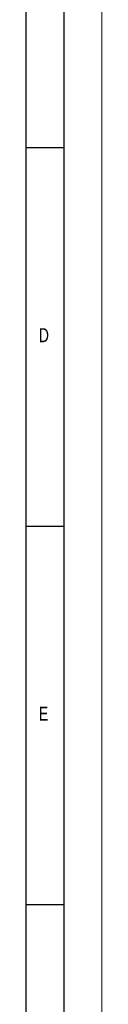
# Model space of a CAD drawing. Header units: millimetres. Extents: x 0 to 4205, y 0 to 2970.
# Tile 34 of 35: x 4155 to 4205, y 1669 to 2320. Entities that reach past the tile are written whole.
import ezdxf

# ---------------------------------------------------------------- set-up
doc = ezdxf.new("R2010")
doc.units = ezdxf.units.MM
doc.header["$LTSCALE"] = 5
doc.layers.add('FORMAT', color=7, linetype='Continuous')
doc.styles.add('SLDTEXTSTYLE0', font='TXT', dxfattribs={"width": 0.75})

msp = doc.modelspace()

# ---------------------------------------------------------------- linework, layer by layer
at = {"color": 7, "linetype": 'Continuous', "lineweight": 18}
msp.add_line((4205.000021, 0.00005), (4205.000021, 2970.00005), dxfattribs=at)
at = {"layer": 'FORMAT'}
for p, q in [((4180.000021, 25.00005), (4180.000021, 2945.00005)), ((4155.000021, 50.00005), (4155.000021, 2920.00005)), ((4180, 2235), (4155, 2235)), ((4155, 1985), (4180, 1985)), ((4180, 1735), (4155, 1735))]:
    msp.add_line(p, q, dxfattribs=at)

# ---------------------------------------------------------------- texts
at = {"layer": 'FORMAT', "char_height": 9.260417, "attachment_point": 1, "style": 'SLDTEXTSTYLE0'}
for s, insert in [('D', (4163.333258, 2115.840122)), ('E', (4163.333258, 1865.840122))]:
    msp.add_mtext(s, dxfattribs=dict(at, insert=insert))

doc.saveas('drawing.dxf')
